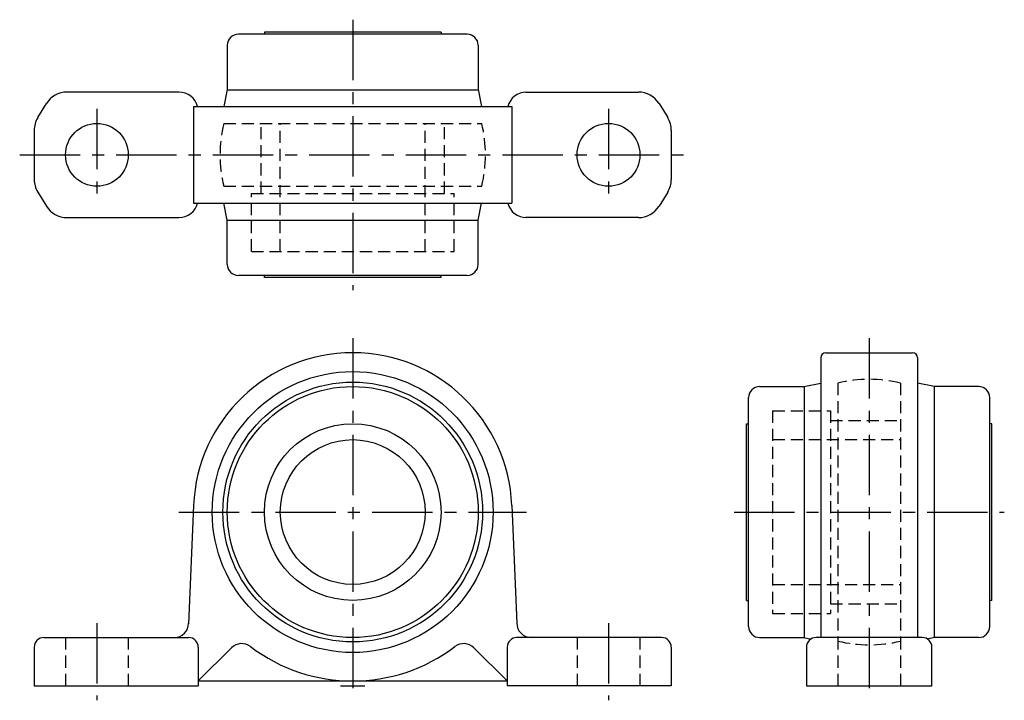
# Model space of a CAD drawing. Extents: x -69 to 135, y -3 to 138.
import ezdxf

# ---------------------------------------------------------------- set-up
doc = ezdxf.new("R2010")
doc.units = 0
doc.header["$LTSCALE"] = 10
doc.linetypes.add('CENTER', pattern=[2, 1.25, -0.25, 0.25, -0.25])
doc.linetypes.add('HIDDEN', pattern=[0.375, 0.25, -0.125])
doc.layers.get('0').update_dxf_attribs({"linetype": 'CONTINUOUS'})
doc.layers.add('CENTER', color=1, linetype='CENTER')
doc.layers.add('HIDDEN', color=3, linetype='HIDDEN')

msp = doc.modelspace()

# ---------------------------------------------------------------- linework, layer by layer
for p, q in [((23.7, 135), (-23.7, 135)), ((18.3, 135.4), (-18.3, 135.4)), ((-18.3, 135.4), (-18.3, 135)), ((18.3, 135.4), (18.3, 135)), ((-26, 132.7), (-26, 123.5)), ((26, 132.7), (26, 123.5)), ((-36, 123), (-59.21, 123)), ((-25.99, 123.56), (-26.71, 120)), ((-26, 123.5), (26.01, 123.5)), ((25.99, 123.56), (26.71, 120)), ((35.82, 123), (59.21, 123)), ((-65.26, 117.71), (-63.46, 120.62)), ((63.46, 120.62), (65.26, 117.71)), ((-33, 120), (33, 120)), ((-33, 120), (-33, 100)), ((33, 120), (33, 100)), ((-66, 115.08), (-66, 104.78)), ((66, 115.08), (66, 104.92)), ((-65.26, 102.29), (-63.46, 99.38)), ((65.26, 102.29), (63.46, 99.38)), ((-33, 100), (33, 100)), ((-25.99, 96.44), (-26.71, 100)), ((25.99, 96.44), (26.71, 100)), ((-59.24, 97), (-36, 97)), ((-26, 87.3), (-26, 96.5)), ((-26, 96.5), (26.01, 96.5)), ((26, 87.3), (26, 96.5)), ((59.21, 97), (35.82, 97)), ((23.7, 85), (-23.7, 85)), ((-18.3, 84.6), (-18.3, 85)), ((18.3, 84.6), (-18.3, 84.6)), ((18.3, 84.6), (18.3, 85)), ((97, 68), (97, 15.3)), ((98, 69), (116, 69)), ((117, 68), (117, 10)), ((84.3, 62), (93.5, 62)), ((93.44, 61.99), (97, 62.71)), ((93.5, 62), (93.5, 9.99)), ((120.56, 61.99), (117, 62.71)), ((120.5, 62), (120.5, 9.99)), ((129.7, 62), (120.5, 62)), ((82, 12.3), (82, 59.7)), ((132, 12.3), (132, 59.7)), ((81.6, 54.3), (82, 54.3)), ((81.6, 17.7), (81.6, 54.3)), ((132.4, 54.3), (132, 54.3)), ((132.4, 17.7), (132.4, 54.3)), ((-32.97, 37.39), (-34.01, 12.75)), ((32.97, 37.39), (34, 13)), ((81.6, 17.7), (82, 17.7)), ((132.4, 17.7), (132, 17.7)), ((97, 15.3), (97, 10)), ((-64, 10), (-34, 10)), ((64, 10), (33.91, 10)), ((84.3, 10), (93.5, 10)), ((93.44, 10.01), (94.95, 9.7)), ((118, 10), (96, 10)), ((120.56, 10.01), (119.05, 9.7)), ((129.7, 10), (120.5, 10)), ((-66, 8), (-66, 0)), ((-32, 8), (-32, 0)), ((-32, 1), (-25.12, 7.88)), ((32, 1), (25.12, 7.88)), ((32, 8), (32, 0)), ((66, 8), (66, 0)), ((94, 8), (94, 0)), ((120, 0), (120, 8)), ((-66, 0), (-32, 0)), ((-32, 1), (32, 1)), ((66, 0), (32, 0)), ((94, 0), (120, 0))]:
    msp.add_line(p, q)
for centre, radius in [((-53, 110), 6.5), ((53, 110), 6.5), ((0, 36), 29.1), ((0, 36), 26.91), ((0, 36), 26), ((0, 36), 18.3), ((0, 36), 15)]:
    msp.add_circle(centre, radius)
for centre, radius, start, end in [((-23.7, 132.7), 2.3, 90, 180), ((23.7, 132.7), 2.3, 0, 90), ((-59.21, 118), 5, 90, 148.3925), ((-36, 119), 4, 14.4775, 90), ((36, 119), 4, 90, 165.6385), ((59.21, 118), 5, 31.6075, 90), ((-61, 115.08), 5, 148.3925, 180), ((61, 115.08), 5, 0, 31.6075), ((-61, 104.92), 5, 180, 211.6075), ((61, 104.92), 5, 328.3925, 0), ((-36, 101), 4, 270, 345.5225), ((36, 101), 4, 194.3615, 270), ((-59.21, 102), 5, 211.6075, 270), ((59.21, 102), 5, 270, 328.3925), ((-23.7, 87.3), 2.3, 180, 270), ((23.7, 87.3), 2.3, 270, 0), ((0, 36), 33, 2.4165, 177.5835), ((98, 68), 1, 90, 180), ((116, 68), 1, 0, 90), ((84.3, 59.7), 2.3, 90, 180), ((129.7, 59.7), 2.3, 0, 90), ((-37, 13), 3, 270, 0), ((37, 13), 3, 180, 270), ((84.3, 12.3), 2.3, 180, 270), ((129.7, 12.3), 2.3, 270, 0), ((-64, 8), 2, 90, 180), ((-34, 8), 2, 0, 90), ((-23, 5.75), 3, 52.7454, 135), ((23, 5.75), 3, 45, 127.2546), ((34, 8), 2, 90, 180), ((64, 8), 2, 0, 90), ((96, 8), 2, 90, 180), ((118, 8), 2, 0, 90), ((0, 36), 35, 232.7454, 307.2546)]:
    msp.add_arc(centre, radius, start, end)
at = {"layer": 'CENTER'}
for p, q in [((0, 138), (0, 82)), ((-53, 119.5), (-53, 100.5)), ((53, 119.5), (53, 100.5)), ((-69, 110), (69, 110)), ((0, 72), (0, -3)), ((107, 72), (107, -3)), ((-36, 36), (36, 36)), ((79, 36), (135, 36)), ((-53, 13), (-53, -3)), ((53, 13), (53, -3)), ((-2.5, 0), (2.5, 0))]:
    msp.add_line(p, q, dxfattribs=at)
at = {"layer": 'HIDDEN'}
for p, q in [((-26.72, 116.5), (26.72, 116.5)), ((-19, 102), (-19, 116.5)), ((-15, 90), (-15, 116.5)), ((15, 90), (15, 116.5)), ((19, 102), (19, 116.5)), ((-26.72, 103.5), (26.72, 103.5)), ((-21, 90), (-21, 102)), ((-21, 102), (21, 102)), ((21, 90), (21, 102)), ((-21, 90), (21, 90)), ((100.5, 62.72), (100.5, 9.28)), ((113.5, 62.72), (113.5, 9.28)), ((87, 57), (99, 57)), ((87, 57), (87, 15)), ((99, 57), (99, 15)), ((99, 55), (113.5, 55)), ((87, 51), (113.5, 51)), ((87, 21), (113.5, 21)), ((99, 17), (113.5, 17)), ((87, 15), (99, 15)), ((-59.5, 10), (-59.5, 0)), ((-46.5, 10), (-46.5, 0)), ((46.5, 10), (46.5, 0)), ((59.5, 10), (59.5, 0)), ((100.5, 10), (100.5, 0)), ((113.5, 10), (113.5, 0))]:
    msp.add_line(p, q, dxfattribs=at)
for centre, start, end in [((0, 110), 166.328, 193.672), ((0, 110), 346.328, 13.672), ((107, 36), 76.328, 103.672), ((107, 36), 256.328, 283.672)]:
    msp.add_arc(centre, 27.5, start, end, dxfattribs=at)

doc.saveas('drawing.dxf')
